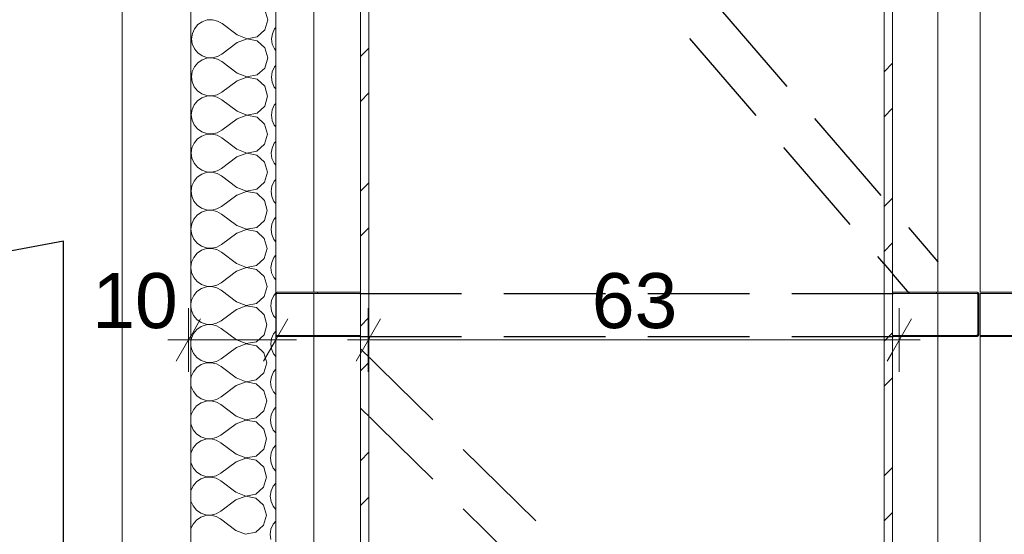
# Model space of a CAD drawing. Header units: centimetres. Extents: x -3 to 1262, y -415 to 1100.
# Tile 7 of 14: x 491 to 608, y 592 to 653. Entities that reach past the tile are written whole.
import ezdxf

# ---------------------------------------------------------------- set-up
doc = ezdxf.new("R2010")
doc.units = ezdxf.units.CM
doc.header["$MEASUREMENT"] = 0
doc.linetypes.add('Krawędzie ukryte', pattern=[17, 12, -5])
doc.linetypes.add('Wipeout_Contour', pattern=[100, 0, -100])
for name, color, linetype in [('299-A Wymiary Opisy', 7, 'Continuous'), ('Nowe_0', 7, 'Continuous'), ('Nowe_420 - Wełna mineralna', 7, 'Continuous'), ('Nowe_440-K Słupy stalowe', 7, 'Continuous'), ('Nowe_520-I Went_Klim', 7, 'Continuous')]:
    doc.layers.add(name, color=color, linetype=linetype)
for name, color, linetype, lineweight in [('299-A Wymiary Opisy_Nr_pióra__11', 7, 'Continuous', 0), ('Nowe_0_Nr_pióra__135', 5, 'Continuous', 0), ('Nowe_199-Z Wymiary i opisy_Nr_pióra__135', 5, 'Continuous', 20), ('Nowe_420 - Wełna mineralna_Nr_pióra__135', 5, 'Continuous', 0), ('Nowe_440-K Słupy stalowe_Nr_pióra__135', 5, 'Continuous', 20), ('Nowe_520-I Went_Klim_Nr_pióra__135', 5, 'Continuous', 20)]:
    doc.layers.add(name, color=color, linetype=linetype, lineweight=lineweight)
doc.styles.add('STYL_AUTOMATYCZNY_2', font='arial.ttf')
doc.dimstyles.new('STYL_AUTOMATYCZNY__1', dxfattribs={"dimtxt": 6.5, "dimasz": 3.8, "dimexe": 0.18, "dimexo": 0.0625, "dimgap": 0, "dimtad": 1, "dimdec": 0, "dimzin": 0, "dimdsep": 46, "dimtxsty": 'STYL_AUTOMATYCZNY_2', "dimblk": 'ARROWHEAD_2', "dimblk1": 'ARROWHEAD_2', "dimblk2": 'ARROWHEAD_2', "dimcen": 0.09, "dimclrd": 7, "dimclre": 7, "dimclrt": 7, "dimadec": 0, "dimazin": 0, "dimtfac": 1, "dimtdec": 4, "dimtmove": 0, "dimatfit": 3, "dimfxl": 0, "dimtolj": 1, "dimtzin": 0, "dimarcsym": 0})
doc.dimstyles.new('STYL_AUTOMATYCZNY__2', dxfattribs={"dimtxt": 0.18, "dimasz": 7.296, "dimexe": 0.18, "dimexo": 0.0625, "dimgap": 0, "dimtad": 0, "dimtih": 1, "dimtoh": 1, "dimdec": 4, "dimzin": 0, "dimdsep": 46, "dimcen": 0.09, "dimadec": 0, "dimazin": 0, "dimtfac": 1, "dimtdec": 4, "dimtmove": 0, "dimatfit": 3, "dimldrblk": 'ARROWHEAD_5', "dimfxl": 0, "dimtolj": 1, "dimtzin": 0, "dimarcsym": 0})
doc.dimstyles.new('STYL_AUTOMATYCZNY__3', dxfattribs={"dimtxt": 6.5, "dimasz": 3.8, "dimexe": 0.18, "dimexo": 0.0625, "dimgap": 0, "dimtad": 1, "dimtih": 1, "dimtoh": 1, "dimdec": 0, "dimzin": 0, "dimdsep": 46, "dimtxsty": 'STYL_AUTOMATYCZNY_2', "dimblk": 'ARROWHEAD_2', "dimblk1": 'ARROWHEAD_2', "dimblk2": 'ARROWHEAD_2', "dimcen": 0.09, "dimclrd": 7, "dimclre": 7, "dimclrt": 7, "dimadec": 0, "dimazin": 0, "dimtfac": 1, "dimtdec": 4, "dimtmove": 0, "dimatfit": 3, "dimfxl": 0, "dimtolj": 1, "dimtzin": 0, "dimarcsym": 0})
pattern_1 = [(45, (0, 0), (-7.95495, 7.95495), []), (45, (-2.652, 2.652), (-7.95495, 7.95495), [])]

# ---------------------------------------------------------------- blocks, each defined once
blk = doc.blocks.new('ElemPrzekroju_60_1')
at = {"color": 254, "linetype": 'Wipeout_Contour', "lineweight": 0, "ltscale": 3536.101307}
blk.add_wipeout([(593.34, 780), (593.34, 517.62), (594.34, 517.7), (594.34, 780)], dxfattribs=at).dxf.layer = 'Nowe_520-I Went_Klim'
at = {"layer": 'Nowe_520-I Went_Klim_Nr_pióra__135', "linetype": 'Continuous', "lineweight": 20}
h = blk.add_hatch(dxfattribs=at)
h.set_pattern_fill('Stal_0001', color=5, style=0, pattern_type=2)
h.set_pattern_definition(pattern_1)
h.paths.add_polyline_path([(593.34, 780), (593.34, 517.62), (594.34, 517.7), (594.34, 780)])
at = {"layer": 'Nowe_520-I Went_Klim_Nr_pióra__135', "color": 5, "linetype": 'Continuous', "lineweight": 20}
for p, q in [((593.34, 795.94), (593.34, 517.62)), ((594.34, 795.94), (594.34, 517.7))]:
    blk.add_line(p, q, dxfattribs=at)
blk = doc.blocks.new('ElemPrzekroju_61_1')
at = {"color": 254, "linetype": 'Wipeout_Contour', "lineweight": 0, "ltscale": 4103.016629}
blk.add_wipeout([(531.5, 512.21), (532.45, 512.29), (532.5, 511.74), (532.5, 780), (531.5, 780)], dxfattribs=at).dxf.layer = 'Nowe_520-I Went_Klim'
at = {"layer": 'Nowe_520-I Went_Klim_Nr_pióra__135', "linetype": 'Continuous', "lineweight": 20}
h = blk.add_hatch(dxfattribs=at)
h.set_pattern_fill('Stal_0001', color=5, style=0, pattern_type=2)
h.set_pattern_definition(pattern_1)
h.paths.add_polyline_path([(531.5, 512.21), (532.45, 512.29), (532.5, 511.74), (532.5, 780), (531.5, 780)])
at = {"layer": 'Nowe_520-I Went_Klim_Nr_pióra__135', "color": 5, "linetype": 'Continuous', "lineweight": 20}
for p, q in [((531.5, 795.94), (531.5, 512.21)), ((532.5, 795.94), (532.5, 511.74))]:
    blk.add_line(p, q, dxfattribs=at)
blk = doc.blocks.new('ElemPrzekroju_65_1')
at = {"color": 254, "linetype": 'Wipeout_Contour', "lineweight": 0, "ltscale": 32361.178999}
blk.add_wipeout([(521.45, 620.13), (521.44, 620.09), (521.44, 615.37), (521.45, 615.32), (521.46, 615.27), (521.48, 615.23), (521.51, 615.2), (521.55, 615.17), (521.59, 615.14), (521.64, 615.13), (521.68, 615.13), (526.44, 615.13), (526.44, 615.25), (521.68, 615.25), (521.66, 615.25), (521.64, 615.25), (521.62, 615.27), (521.6, 615.28), (521.58, 615.3), (521.57, 615.32), (521.57, 615.34), (521.56, 615.37), (521.56, 620.09), (521.57, 620.11), (521.57, 620.13), (521.58, 620.15), (521.6, 620.17), (521.62, 620.18), (521.64, 620.2), (521.66, 620.2), (521.68, 620.21), (526.44, 620.21), (526.44, 620.33), (521.68, 620.33), (521.64, 620.32), (521.59, 620.31), (521.55, 620.28), (521.51, 620.25), (521.48, 620.22), (521.46, 620.18)], dxfattribs=at).dxf.layer = 'Nowe_440-K Słupy stalowe'
at = {"layer": 'Nowe_440-K Słupy stalowe_Nr_pióra__135', "color": 5, "linetype": 'Continuous', "lineweight": 0}
for p, q in [((526.44, 620.33), (526.44, 620.21)), ((526.44, 615.25), (526.44, 615.13))]:
    blk.add_line(p, q, dxfattribs=at)
at = {"layer": 'Nowe_440-K Słupy stalowe_Nr_pióra__135', "color": 5, "linetype": 'Continuous', "lineweight": 0, "flags": 128}
for points in [[(526.44, 620.33), (521.68, 620.33), (521.64, 620.32), (521.59, 620.31), (521.55, 620.28), (521.51, 620.25), (521.48, 620.22), (521.46, 620.18), (521.45, 620.13), (521.44, 620.09), (521.44, 615.37), (521.45, 615.32), (521.46, 615.27), (521.48, 615.23), (521.51, 615.2), (521.55, 615.17), (521.59, 615.14), (521.64, 615.13), (521.68, 615.13), (526.44, 615.13)], [(526.44, 620.21), (521.68, 620.21), (521.66, 620.2), (521.64, 620.2), (521.62, 620.18), (521.6, 620.17), (521.58, 620.15), (521.57, 620.13), (521.57, 620.11), (521.56, 620.09), (521.56, 615.37), (521.57, 615.34), (521.57, 615.32), (521.58, 615.3), (521.6, 615.28), (521.62, 615.27), (521.64, 615.25), (521.66, 615.25), (521.68, 615.25), (526.44, 615.25)]]:
    blk.add_lwpolyline(points, dxfattribs=at)
blk = doc.blocks.new('ElemPrzekroju_66_1')
at = {"layer": 'Nowe_440-K Słupy stalowe_Nr_pióra__135', "color": 5, "linetype": 'Continuous', "lineweight": 20}
for p, q in [((531.5, 620.33), (525.99, 620.33)), ((531.5, 620.21), (526.44, 620.21)), ((599.51, 620.33), (594.34, 620.33)), ((599.51, 620.21), (594.34, 620.21)), ((623.13, 620.33), (604.65, 620.33)), ((623.13, 620.21), (604.65, 620.21)), ((531.5, 615.25), (525.99, 615.25)), ((531.5, 615.13), (526.44, 615.13)), ((599.51, 615.25), (594.34, 615.25)), ((599.51, 615.13), (594.34, 615.13)), ((623.13, 615.25), (604.65, 615.25)), ((623.13, 615.13), (604.65, 615.13))]:
    blk.add_line(p, q, dxfattribs=at)
blk = doc.blocks.new('ElemPrzekroju_67_1')
at = {"color": 254, "linetype": 'Wipeout_Contour', "lineweight": 0, "ltscale": 34544.55986}
blk.add_wipeout([(599.51, 615.13), (604.27, 615.13), (604.32, 615.13), (604.36, 615.15), (604.4, 615.17), (604.44, 615.2), (604.47, 615.24), (604.49, 615.28), (604.51, 615.32), (604.51, 615.37), (604.51, 620.09), (604.51, 620.14), (604.49, 620.18), (604.47, 620.22), (604.44, 620.26), (604.4, 620.29), (604.36, 620.31), (604.32, 620.33), (604.27, 620.33), (599.51, 620.33), (599.51, 620.21), (604.27, 620.21), (604.29, 620.21), (604.32, 620.2), (604.34, 620.19), (604.36, 620.17), (604.37, 620.16), (604.38, 620.14), (604.39, 620.11), (604.39, 620.09), (604.39, 615.37), (604.39, 615.35), (604.38, 615.32), (604.37, 615.3), (604.36, 615.29), (604.34, 615.27), (604.32, 615.26), (604.29, 615.25), (604.27, 615.25), (599.51, 615.25)], dxfattribs=at).dxf.layer = 'Nowe_440-K Słupy stalowe'
at = {"layer": 'Nowe_440-K Słupy stalowe_Nr_pióra__135', "color": 5, "linetype": 'Continuous', "lineweight": 0}
for p, q in [((599.51, 620.33), (599.51, 620.21)), ((599.51, 615.25), (599.51, 615.13))]:
    blk.add_line(p, q, dxfattribs=at)
at = {"layer": 'Nowe_440-K Słupy stalowe_Nr_pióra__135', "color": 5, "linetype": 'Continuous', "lineweight": 0, "flags": 128}
for points in [[(599.51, 615.13), (604.27, 615.13), (604.32, 615.13), (604.36, 615.15), (604.4, 615.17), (604.44, 615.2), (604.47, 615.24), (604.49, 615.28), (604.51, 615.32), (604.51, 615.37), (604.51, 620.09), (604.51, 620.14), (604.49, 620.18), (604.47, 620.22), (604.44, 620.26), (604.4, 620.29), (604.36, 620.31), (604.32, 620.33), (604.27, 620.33), (599.51, 620.33)], [(599.51, 615.25), (604.27, 615.25), (604.29, 615.25), (604.32, 615.26), (604.34, 615.27), (604.36, 615.29), (604.37, 615.3), (604.38, 615.32), (604.39, 615.35), (604.39, 615.37), (604.39, 620.09), (604.39, 620.11), (604.38, 620.14), (604.37, 620.16), (604.36, 620.17), (604.34, 620.19), (604.32, 620.2), (604.29, 620.21), (604.27, 620.21), (599.51, 620.21)]]:
    blk.add_lwpolyline(points, dxfattribs=at)
blk = doc.blocks.new('*D77')
at = {"layer": '299-A Wymiary Opisy_Nr_pióra__11', "color": 7, "linetype": 'Continuous', "lineweight": 0}
for p, q in [((503.37, 800), (503.37, 802.44)), ((505.87, 798.56), (500.87, 801.44)), ((507.12, 800), (499.62, 800)), ((503.37, 561.51), (503.37, 800)), ((500.87, 562.96), (505.87, 560.07)), ((507.12, 561.51), (499.62, 561.51)), ((503.37, 559.07), (503.37, 561.51))]:
    blk.add_line(p, q, dxfattribs=at)
at = {"layer": '299-A Wymiary Opisy_Nr_pióra__11', "color": 7, "lineweight": 0, "insert": (502.07, 673.32), "char_height": 6.5, "attachment_point": 7, "rotation": 90, "style": 'STYL_AUTOMATYCZNY_2'}
blk.add_mtext('\\A1;{\\pql;\\fArial|b0|i0|c238|p0;\\W1.000000;238}', dxfattribs=at)
blk = doc.blocks.new('ARROWHEAD_2')
at = {"color": 0, "linetype": 'Continuous', "lineweight": 0}
for p, q in [((-0.378, -0.655), (0.378, 0.655)), ((0, 0), (-1, 0))]:
    blk.add_line(p, q, dxfattribs=at)
blk = doc.blocks.new('*X82')
at = {"layer": 'Nowe_420 - Wełna mineralna_Nr_pióra__135', "color": 5, "linetype": 'Continuous', "lineweight": 0}
for p, q in [((511.5, 648.6), (512.4, 649.8)), ((515.4, 647.4), (513.6, 649.8)), ((516.6, 647.4), (518.4, 649.8)), ((521.4, 647.4), (519.6, 649.8)), ((511.5, 636), (512.4, 637.2)), ((515.4, 634.8), (513.6, 637.2)), ((516.6, 634.8), (518.4, 637.2)), ((521.4, 634.8), (519.6, 637.2)), ((511.5, 623.4), (512.4, 624.6)), ((515.4, 622.2), (513.6, 624.6)), ((516.6, 622.2), (518.4, 624.6)), ((521.4, 622.2), (519.6, 624.6)), ((511.5, 610.8), (512.4, 612)), ((515.4, 609.6), (513.6, 612)), ((516.6, 609.6), (518.4, 612)), ((521.4, 609.6), (519.6, 612)), ((511.5, 598.2), (512.4, 599.4)), ((515.4, 597), (513.6, 599.4)), ((516.6, 597), (518.4, 599.4)), ((521.4, 597), (519.6, 599.4))]:
    blk.add_line(p, q, dxfattribs=at)
for centre, start, end in [((516, 651.6), 90, 216.8699), ((516, 651.6), 323.1301, 90), ((522, 651.6), 99.5924, 216.8699), ((510, 651.6), 323.1301, 59.9981), ((513, 645.6), 240.0019, 36.8699), ((519, 645.6), 143.1301, 326.4456), ((519, 645.6), 33.5544, 36.8699), ((516, 639), 90, 216.8699), ((516, 639), 323.1301, 90), ((522, 639), 99.5924, 216.8699), ((510, 639), 323.1301, 59.9981), ((513, 633), 240.0019, 36.8699), ((519, 633), 143.1301, 326.4456), ((519, 633), 33.5544, 36.8699), ((510, 626.4), 323.1301, 59.9981), ((516, 626.4), 90, 216.8699), ((516, 626.4), 323.1301, 90), ((522, 626.4), 99.5924, 216.8699), ((513, 620.4), 240.0019, 36.8699), ((519, 620.4), 143.1301, 324.547), ((519, 620.4), 33.5544, 36.8699), ((510, 613.8), 323.1301, 59.9981), ((516, 613.8), 90, 216.8699), ((516, 613.8), 323.1301, 90), ((522, 613.8), 100.6849, 216.8699), ((513, 607.8), 240.0019, 36.8699), ((519, 607.8), 143.1301, 326.4456), ((519, 607.8), 33.5544, 36.8699), ((510, 601.2), 323.1301, 59.9981), ((516, 601.2), 90, 216.8699), ((516, 601.2), 323.1301, 90), ((522, 601.2), 99.5924, 216.8699), ((513, 595.2), 240.0019, 36.8699), ((519, 595.2), 143.1301, 326.4456), ((519, 595.2), 33.5544, 36.8699)]:
    blk.add_arc(centre, 3, start, end, dxfattribs=at)
blk = doc.blocks.new('ElemPrzekroju_71_1')
at = {"layer": 'Nowe_420 - Wełna mineralna_Nr_pióra__135', "color": 5, "linetype": 'Continuous', "lineweight": 20}
for p, q in [((511.5, 798), (511.5, 561.51)), ((521.5, 798), (521.5, 561.51))]:
    blk.add_line(p, q, dxfattribs=at)
at = {"layer": 'Nowe_420 - Wełna mineralna', "lineweight": 0}
blk.add_blockref('*X82', (0, 0), dxfattribs=at)
blk = doc.blocks.new('*X84')
at = {"layer": 'Nowe_0_Nr_pióra__135', "color": 5, "linetype": 'Continuous', "lineweight": 0}
for p, q in [((520.58, 652.51), (520.24, 653.69)), ((512.82, 652.29), (512.31, 651.94)), ((513.41, 652.49), (512.82, 652.29)), ((514.03, 652.52), (513.41, 652.49)), ((514.63, 652.37), (514.03, 652.52)), ((515.17, 652.07), (514.63, 652.37)), ((520.24, 651.32), (520.58, 652.51)), ((511.91, 651.46), (511.66, 650.9)), ((512.31, 651.94), (511.91, 651.46)), ((516.97, 650.72), (515.17, 652.07)), ((519.33, 650.5), (520.24, 651.32)), ((521.36, 651.44), (521.11, 650.87)), ((521.5, 651.61), (521.36, 651.44)), ((511.66, 650.9), (511.57, 650.28)), ((511.57, 650.28), (511.65, 649.67)), ((516.97, 650.72), (518.12, 650.27)), ((518.12, 650.25), (516.97, 649.82)), ((518.12, 650.27), (519.33, 650.5)), ((519.32, 650.02), (518.12, 650.25)), ((520.23, 649.19), (519.32, 650.02)), ((521.11, 650.87), (521.02, 650.25)), ((521.02, 650.25), (521.1, 649.64)), ((511.65, 649.67), (511.9, 649.1)), ((511.9, 649.1), (512.3, 648.62)), ((516.97, 649.82), (515.16, 648.47)), ((520.56, 648.01), (520.23, 649.19)), ((521.1, 649.64), (521.35, 649.07)), ((521.35, 649.07), (521.5, 648.89)), ((512.81, 647.79), (512.29, 647.44)), ((512.3, 648.62), (512.81, 648.27)), ((512.81, 648.27), (513.39, 648.07)), ((513.39, 647.99), (512.81, 647.79)), ((513.39, 648.07), (514.01, 648.03)), ((514.01, 648.02), (513.39, 647.99)), ((514.01, 648.03), (514.62, 648.17)), ((514.62, 647.87), (514.01, 648.02)), ((514.62, 648.17), (515.16, 648.47)), ((515.16, 647.57), (514.62, 647.87)), ((520.22, 646.82), (520.56, 648.01)), ((511.9, 646.96), (511.64, 646.4)), ((512.29, 647.44), (511.9, 646.96)), ((516.96, 646.22), (515.16, 647.57)), ((519.31, 646), (520.22, 646.82)), ((521.35, 646.94), (521.09, 646.37)), ((521.5, 647.12), (521.35, 646.94)), ((511.64, 646.4), (511.56, 645.78)), ((511.56, 645.78), (511.64, 645.17)), ((516.95, 645.32), (515.15, 643.97)), ((518.1, 645.75), (516.95, 645.32)), ((516.96, 646.22), (518.1, 645.77)), ((518.1, 645.77), (519.31, 646)), ((519.31, 645.52), (518.1, 645.75)), ((520.22, 644.69), (519.31, 645.52)), ((521.09, 646.37), (521.01, 645.75)), ((521.01, 645.75), (521.09, 645.14)), ((511.64, 645.17), (511.89, 644.6)), ((511.89, 644.6), (512.28, 644.12)), ((512.28, 644.12), (512.79, 643.77)), ((520.55, 643.51), (520.22, 644.69)), ((521.09, 645.14), (521.34, 644.57)), ((521.34, 644.57), (521.5, 644.37)), ((512.28, 642.94), (511.88, 642.46)), ((512.79, 643.29), (512.28, 642.94)), ((512.79, 643.77), (513.38, 643.57)), ((513.38, 643.49), (512.79, 643.29)), ((513.38, 643.57), (514, 643.53)), ((514, 643.52), (513.38, 643.49)), ((514, 643.53), (514.61, 643.67)), ((514.61, 643.37), (514, 643.52)), ((514.61, 643.67), (515.15, 643.97)), ((515.15, 643.07), (514.61, 643.37)), ((516.94, 641.72), (515.15, 643.07)), ((520.21, 642.32), (520.55, 643.51)), ((511.63, 641.9), (511.54, 641.28)), ((511.88, 642.46), (511.63, 641.9)), ((519.3, 641.5), (520.21, 642.32)), ((521.08, 641.87), (520.99, 641.25)), ((521.33, 642.44), (521.08, 641.87)), ((521.5, 642.64), (521.33, 642.44)), ((511.54, 641.28), (511.63, 640.67)), ((511.63, 640.67), (511.88, 640.1)), ((516.94, 640.82), (515.14, 639.47)), ((516.94, 641.72), (518.09, 641.27)), ((518.09, 641.25), (516.94, 640.82)), ((518.09, 641.27), (519.3, 641.5)), ((519.3, 641.02), (518.09, 641.25)), ((520.2, 640.19), (519.3, 641.02)), ((520.99, 641.25), (521.08, 640.64)), ((521.08, 640.64), (521.33, 640.07)), ((511.88, 640.1), (512.27, 639.62)), ((512.27, 639.62), (512.78, 639.27)), ((514.59, 639.17), (515.14, 639.47)), ((520.54, 639.01), (520.2, 640.19)), ((521.33, 640.07), (521.5, 639.86)), ((512.27, 638.44), (511.87, 637.96)), ((512.78, 638.79), (512.27, 638.44)), ((512.78, 639.27), (513.37, 639.07)), ((513.37, 638.99), (512.78, 638.79)), ((513.37, 639.07), (513.99, 639.03)), ((513.99, 639.02), (513.37, 638.99)), ((513.99, 639.03), (514.59, 639.17)), ((514.59, 638.87), (513.99, 639.02)), ((515.13, 638.57), (514.59, 638.87)), ((516.93, 637.22), (515.13, 638.57)), ((520.2, 637.82), (520.54, 639.01)), ((511.62, 637.4), (511.53, 636.78)), ((511.87, 637.96), (511.62, 637.4)), ((516.93, 637.22), (518.08, 636.77)), ((519.29, 637), (520.2, 637.82)), ((521.07, 637.37), (520.98, 636.75)), ((521.32, 637.94), (521.07, 637.37)), ((521.5, 638.15), (521.32, 637.94)), ((511.53, 636.78), (511.61, 636.17)), ((511.61, 636.17), (511.86, 635.6)), ((516.93, 636.32), (515.12, 634.97)), ((518.08, 636.75), (516.93, 636.32)), ((518.08, 636.77), (519.29, 637)), ((519.28, 636.52), (518.08, 636.75)), ((520.19, 635.69), (519.28, 636.52)), ((520.98, 636.75), (521.06, 636.14)), ((521.06, 636.14), (521.31, 635.57)), ((511.86, 635.6), (512.26, 635.12)), ((512.26, 635.12), (512.77, 634.77)), ((514.58, 634.67), (515.12, 634.97)), ((520.52, 634.51), (520.19, 635.69)), ((521.31, 635.57), (521.5, 635.34)), ((512.25, 633.94), (511.86, 633.46)), ((512.77, 634.29), (512.25, 633.94)), ((512.77, 634.77), (513.35, 634.57)), ((513.35, 634.49), (512.77, 634.29)), ((513.35, 634.57), (513.97, 634.53)), ((513.97, 634.52), (513.35, 634.49)), ((513.97, 634.53), (514.58, 634.67)), ((514.58, 634.37), (513.97, 634.52)), ((515.12, 634.07), (514.58, 634.37)), ((516.92, 632.72), (515.12, 634.07)), ((520.18, 633.32), (520.52, 634.51)), ((521.5, 633.67), (521.31, 633.44)), ((511.6, 632.9), (511.52, 632.28)), ((511.86, 633.46), (511.6, 632.9)), ((516.92, 632.72), (518.06, 632.27)), ((518.06, 632.27), (519.27, 632.5)), ((519.27, 632.5), (520.18, 633.32)), ((521.05, 632.87), (520.97, 632.25)), ((521.31, 633.44), (521.05, 632.87)), ((511.52, 632.28), (511.6, 631.67)), ((511.6, 631.67), (511.85, 631.1)), ((516.91, 631.82), (515.11, 630.47)), ((518.06, 632.25), (516.91, 631.82)), ((519.27, 632.02), (518.06, 632.25)), ((520.18, 631.19), (519.27, 632.02)), ((520.97, 632.25), (521.05, 631.64)), ((521.05, 631.64), (521.3, 631.07)), ((511.85, 631.1), (512.24, 630.62)), ((512.24, 630.62), (512.75, 630.27)), ((512.75, 630.27), (513.34, 630.07)), ((513.96, 630.03), (514.57, 630.17)), ((514.57, 630.17), (515.11, 630.47)), ((520.51, 630.01), (520.18, 631.19)), ((521.3, 631.07), (521.5, 630.83)), ((512.24, 629.44), (511.84, 628.96)), ((512.75, 629.79), (512.24, 629.44)), ((513.34, 629.99), (512.75, 629.79)), ((513.34, 630.07), (513.96, 630.03)), ((513.96, 630.02), (513.34, 629.99)), ((514.57, 629.87), (513.96, 630.02)), ((515.11, 629.57), (514.57, 629.87)), ((516.9, 628.22), (515.11, 629.57)), ((520.17, 628.82), (520.51, 630.01)), ((521.5, 629.19), (521.29, 628.94)), ((511.59, 628.4), (511.5, 627.78)), ((511.84, 628.96), (511.59, 628.4)), ((516.9, 628.22), (518.05, 627.77)), ((518.05, 627.77), (519.26, 628)), ((519.26, 628), (520.17, 628.82)), ((521.04, 628.37), (520.95, 627.75)), ((521.29, 628.94), (521.04, 628.37)), ((511.5, 627.78), (511.59, 627.17)), ((511.59, 627.17), (511.84, 626.6)), ((516.9, 627.32), (515.1, 625.97)), ((518.05, 627.75), (516.9, 627.32)), ((519.26, 627.52), (518.05, 627.75)), ((520.16, 626.69), (519.26, 627.52)), ((520.5, 625.51), (520.16, 626.69)), ((520.95, 627.75), (521.04, 627.14)), ((521.04, 627.14), (521.29, 626.57)), ((511.84, 626.6), (512.23, 626.12)), ((512.23, 626.12), (512.74, 625.77)), ((512.74, 625.77), (513.33, 625.57)), ((513.33, 625.49), (512.74, 625.29)), ((513.33, 625.57), (513.95, 625.53)), ((513.95, 625.52), (513.33, 625.49)), ((513.95, 625.53), (514.55, 625.67)), ((514.55, 625.37), (513.95, 625.52)), ((514.55, 625.67), (515.1, 625.97)), ((520.16, 624.32), (520.5, 625.51)), ((521.29, 626.57), (521.5, 626.31)), ((511.83, 624.46), (511.58, 623.9)), ((512.23, 624.94), (511.83, 624.46)), ((512.74, 625.29), (512.23, 624.94)), ((515.1, 625.07), (514.55, 625.37)), ((516.89, 623.72), (515.1, 625.07)), ((519.25, 623.5), (520.16, 624.32)), ((521.28, 624.44), (521.03, 623.87)), ((521.5, 624.7), (521.28, 624.44)), ((511.58, 623.9), (511.5, 623.35)), ((511.5, 623.21), (511.57, 622.67)), ((516.89, 623.72), (518.04, 623.27)), ((518.04, 623.25), (516.89, 622.82)), ((518.04, 623.27), (519.25, 623.5)), ((519.25, 623.02), (518.04, 623.25)), ((521.03, 623.87), (520.94, 623.25)), ((520.94, 623.25), (521.02, 622.64)), ((511.57, 622.67), (511.82, 622.1)), ((511.82, 622.1), (512.22, 621.62)), ((516.89, 622.82), (515.08, 621.47)), ((520.15, 622.19), (519.25, 623.02)), ((520.48, 621.01), (520.15, 622.19)), ((521.02, 622.64), (521.27, 622.07)), ((521.27, 622.07), (521.5, 621.79)), ((512.22, 621.62), (512.73, 621.27)), ((512.73, 621.27), (513.32, 621.07)), ((513.32, 620.99), (512.73, 620.79)), ((513.32, 621.07), (513.94, 621.03)), ((513.94, 621.02), (513.32, 620.99)), ((513.94, 621.03), (514.54, 621.17)), ((514.54, 620.87), (513.94, 621.02)), ((514.54, 621.17), (515.08, 621.47)), ((515.08, 620.57), (514.54, 620.87)), ((520.14, 619.82), (520.48, 621.01)), ((511.82, 619.96), (511.56, 619.4)), ((512.21, 620.44), (511.82, 619.96)), ((512.73, 620.79), (512.21, 620.44)), ((516.88, 619.22), (515.08, 620.57)), ((519.23, 619), (520.14, 619.82)), ((521.27, 619.94), (521.01, 619.37)), ((521.5, 620.22), (521.27, 619.94)), ((511.56, 619.4), (511.5, 618.95)), ((511.5, 618.61), (511.56, 618.17)), ((516.88, 619.22), (518.02, 618.77)), ((518.02, 618.75), (516.88, 618.32)), ((518.02, 618.77), (519.23, 619)), ((519.23, 618.52), (518.02, 618.75)), ((520.14, 617.69), (519.23, 618.52)), ((521.01, 619.37), (520.93, 618.75)), ((520.93, 618.75), (521.01, 618.14)), ((511.56, 618.17), (511.81, 617.6)), ((511.81, 617.6), (512.2, 617.12)), ((516.88, 618.32), (515.07, 616.97)), ((520.47, 616.51), (520.14, 617.69)), ((521.01, 618.14), (521.26, 617.57)), ((521.26, 617.57), (521.5, 617.28)), ((512.2, 617.12), (512.71, 616.77)), ((512.71, 616.29), (512.2, 615.94)), ((512.71, 616.77), (513.3, 616.57)), ((513.3, 616.49), (512.71, 616.29)), ((513.3, 616.57), (513.92, 616.53)), ((513.92, 616.52), (513.3, 616.49)), ((513.92, 616.53), (514.53, 616.67)), ((514.53, 616.37), (513.92, 616.52)), ((514.53, 616.67), (515.07, 616.97)), ((515.07, 616.07), (514.53, 616.37)), ((520.13, 615.32), (520.47, 616.51)), ((511.8, 615.46), (511.55, 614.9)), ((512.2, 615.94), (511.8, 615.46)), ((516.87, 614.72), (515.07, 616.07)), ((519.22, 614.5), (520.13, 615.32)), ((521.25, 615.44), (521, 614.87)), ((521.5, 615.73), (521.25, 615.44)), ((511.55, 614.9), (511.5, 614.54)), ((511.5, 614.02), (511.55, 613.67)), ((518.01, 614.25), (516.86, 613.82)), ((516.87, 614.72), (518.01, 614.27)), ((518.01, 614.27), (519.22, 614.5)), ((519.22, 614.02), (518.01, 614.25)), ((520.12, 613.19), (519.22, 614.02)), ((521, 614.87), (520.91, 614.25)), ((520.91, 614.25), (521, 613.64)), ((511.55, 613.67), (511.8, 613.1)), ((511.8, 613.1), (512.19, 612.62)), ((516.86, 613.82), (515.06, 612.47)), ((520.46, 612.01), (520.12, 613.19)), ((521, 613.64), (521.25, 613.07)), ((521.25, 613.07), (521.5, 612.76)), ((512.19, 612.62), (512.7, 612.27)), ((512.7, 611.79), (512.19, 611.44)), ((512.7, 612.27), (513.29, 612.07)), ((513.29, 611.99), (512.7, 611.79)), ((513.29, 612.07), (513.91, 612.03)), ((513.91, 612.02), (513.29, 611.99)), ((513.91, 612.03), (514.51, 612.17)), ((514.51, 611.87), (513.91, 612.02)), ((514.51, 612.17), (515.06, 612.47)), ((515.06, 611.57), (514.51, 611.87)), ((516.85, 610.22), (515.06, 611.57)), ((520.12, 610.82), (520.46, 612.01)), ((511.54, 610.4), (511.5, 610.13)), ((511.79, 610.96), (511.54, 610.4)), ((512.19, 611.44), (511.79, 610.96)), ((519.21, 610), (520.12, 610.82)), ((520.99, 610.37), (520.9, 609.75)), ((521.24, 610.94), (520.99, 610.37)), ((521.5, 611.25), (521.24, 610.94)), ((511.5, 609.42), (511.53, 609.17)), ((516.85, 609.32), (515.05, 607.97)), ((516.85, 610.22), (518, 609.77)), ((518, 609.75), (516.85, 609.32)), ((518, 609.77), (519.21, 610)), ((519.21, 609.52), (518, 609.75)), ((520.11, 608.69), (519.21, 609.52)), ((520.9, 609.75), (520.98, 609.14)), ((511.53, 609.17), (511.78, 608.6)), ((511.78, 608.6), (512.18, 608.12)), ((512.18, 608.12), (512.69, 607.77)), ((520.44, 607.51), (520.11, 608.69)), ((520.98, 609.14), (521.23, 608.57)), ((521.23, 608.57), (521.5, 608.25)), ((512.17, 606.94), (511.78, 606.46)), ((512.69, 607.29), (512.17, 606.94)), ((512.69, 607.77), (513.28, 607.57)), ((513.28, 607.49), (512.69, 607.29)), ((513.28, 607.57), (513.9, 607.53)), ((513.9, 607.52), (513.28, 607.49)), ((513.9, 607.53), (514.5, 607.67)), ((514.5, 607.37), (513.9, 607.52)), ((514.5, 607.67), (515.05, 607.97)), ((515.04, 607.07), (514.5, 607.37)), ((516.84, 605.72), (515.04, 607.07)), ((520.1, 606.32), (520.44, 607.51)), ((511.52, 605.9), (511.5, 605.72)), ((511.78, 606.46), (511.52, 605.9)), ((519.19, 605.5), (520.1, 606.32)), ((520.97, 605.87), (520.89, 605.25)), ((521.23, 606.44), (520.97, 605.87)), ((521.5, 606.76), (521.23, 606.44)), ((511.5, 604.82), (511.52, 604.67)), ((511.52, 604.67), (511.77, 604.1)), ((516.84, 604.82), (515.03, 603.47)), ((516.84, 605.72), (517.99, 605.27)), ((517.99, 605.25), (516.84, 604.82)), ((517.99, 605.27), (519.19, 605.5)), ((519.19, 605.02), (517.99, 605.25)), ((520.1, 604.19), (519.19, 605.02)), ((520.89, 605.25), (520.97, 604.64)), ((520.97, 604.64), (521.22, 604.07)), ((511.77, 604.1), (512.16, 603.62)), ((512.16, 603.62), (512.68, 603.27)), ((514.49, 603.17), (515.03, 603.47)), ((520.43, 603.01), (520.1, 604.19)), ((521.22, 604.07), (521.5, 603.73)), ((512.16, 602.44), (511.76, 601.96)), ((512.67, 602.79), (512.16, 602.44)), ((513.26, 602.99), (512.67, 602.79)), ((512.68, 603.27), (513.26, 603.07)), ((513.26, 603.07), (513.88, 603.03)), ((513.88, 603.02), (513.26, 602.99)), ((513.88, 603.03), (514.49, 603.17)), ((514.49, 602.87), (513.88, 603.02)), ((515.03, 602.57), (514.49, 602.87)), ((516.83, 601.22), (515.03, 602.57)), ((520.09, 601.82), (520.43, 603.01)), ((521.5, 602.28), (521.21, 601.94)), ((511.51, 601.4), (511.5, 601.31)), ((511.76, 601.96), (511.51, 601.4)), ((516.83, 601.22), (517.97, 600.77)), ((519.18, 601), (520.09, 601.82)), ((520.96, 601.37), (520.87, 600.75)), ((521.21, 601.94), (520.96, 601.37)), ((511.5, 600.23), (511.51, 600.17)), ((511.51, 600.17), (511.76, 599.6)), ((516.82, 600.32), (515.02, 598.97)), ((517.97, 600.75), (516.82, 600.32)), ((517.97, 600.77), (519.18, 601)), ((519.18, 600.52), (517.97, 600.75)), ((520.09, 599.69), (519.18, 600.52)), ((520.87, 600.75), (520.96, 600.14)), ((520.96, 600.14), (521.21, 599.57)), ((511.76, 599.6), (512.15, 599.12)), ((512.15, 599.12), (512.66, 598.77)), ((512.66, 598.77), (513.25, 598.57)), ((514.48, 598.67), (515.02, 598.97)), ((520.42, 598.51), (520.09, 599.69)), ((521.21, 599.57), (521.5, 599.22)), ((512.15, 597.94), (511.75, 597.46)), ((512.66, 598.29), (512.15, 597.94)), ((513.25, 598.49), (512.66, 598.29)), ((513.25, 598.57), (513.87, 598.53)), ((513.87, 598.52), (513.25, 598.49)), ((513.87, 598.53), (514.48, 598.67)), ((514.47, 598.37), (513.87, 598.52)), ((515.02, 598.07), (514.47, 598.37)), ((516.81, 596.72), (515.02, 598.07)), ((520.08, 597.32), (520.42, 598.51)), ((521.5, 597.8), (521.2, 597.44)), ((511.75, 597.46), (511.5, 596.9)), ((516.81, 596.72), (517.96, 596.27)), ((517.96, 596.27), (519.17, 596.5)), ((519.17, 596.5), (520.08, 597.32)), ((520.95, 596.87), (520.86, 596.25)), ((521.2, 597.44), (520.95, 596.87)), ((511.5, 595.66), (511.74, 595.1)), ((516.81, 595.82), (515.01, 594.47)), ((517.96, 596.25), (516.81, 595.82)), ((519.17, 596.02), (517.96, 596.25)), ((520.07, 595.19), (519.17, 596.02)), ((520.86, 596.25), (520.95, 595.64)), ((520.95, 595.64), (521.19, 595.07)), ((511.74, 595.1), (512.14, 594.62)), ((512.14, 594.62), (512.65, 594.27)), ((512.65, 594.27), (513.24, 594.07)), ((513.86, 594.03), (514.46, 594.17)), ((514.46, 594.17), (515.01, 594.47)), ((520.4, 594.01), (520.07, 595.19)), ((521.19, 595.07), (521.5, 594.7)), ((511.74, 592.96), (511.5, 592.43)), ((512.14, 593.44), (511.74, 592.96)), ((512.65, 593.79), (512.14, 593.44)), ((513.24, 593.99), (512.65, 593.79)), ((513.24, 594.07), (513.86, 594.03)), ((513.86, 594.02), (513.24, 593.99)), ((514.46, 593.87), (513.86, 594.02)), ((515, 593.57), (514.46, 593.87)), ((516.8, 592.22), (515, 593.57)), ((520.07, 592.82), (520.4, 594.01)), ((521.19, 592.94), (520.94, 592.37)), ((521.5, 593.31), (521.19, 592.94)), ((516.8, 592.22), (517.95, 591.77)), ((517.95, 591.77), (519.16, 592)), ((519.16, 592), (520.07, 592.82)), ((520.94, 592.37), (520.85, 591.75)), ((520.85, 591.75), (520.93, 591.14))]:
    blk.add_line(p, q, dxfattribs=at)
blk = doc.blocks.new('Wypełnienie_1_1', base_point=(0, 0))
at = {"color": 254, "linetype": 'Wipeout_Contour', "lineweight": 0, "ltscale": 3429.050635}
blk.add_wipeout([(511.5, 798), (511.5, 562.51), (521.5, 563.43), (521.5, 798)], dxfattribs=at).dxf.layer = 'Nowe_0'
at = {"layer": 'Nowe_0_Nr_pióra__135', "color": 5, "linetype": 'Continuous', "lineweight": 13, "flags": 128}
blk.add_lwpolyline([(511.5, 798), (521.5, 798), (521.5, 563.43), (511.5, 562.51)], close=True, dxfattribs=at)
at = {"layer": 'Nowe_0_Nr_pióra__135', "color": 5, "linetype": 'Continuous', "lineweight": 0}
blk.add_blockref('*X84', (0, 0), dxfattribs=at)
blk = doc.blocks.new('ElemPrzekroju_73_1')
at = {"layer": 'Nowe_440-K Słupy stalowe_Nr_pióra__135', "color": 5, "linetype": 'Continuous', "lineweight": 20}
for p, q in [((525.99, 620.32), (525.99, 705.13)), ((525.99, 615.25), (525.99, 620.21)), ((525.99, 536.63), (525.99, 615.13))]:
    blk.add_line(p, q, dxfattribs=at)
blk = doc.blocks.new('ElemPrzekroju_74_1')
at = {"layer": 'Nowe_440-K Słupy stalowe_Nr_pióra__135', "color": 5, "linetype": 'Continuous', "lineweight": 20}
for p, q in [((599.7, 620.33), (599.7, 705.13)), ((604.7, 620.33), (604.7, 705.13)), ((599.7, 615.25), (599.7, 620.21)), ((604.7, 615.25), (604.7, 620.21)), ((599.7, 543.28), (599.7, 615.13)), ((604.7, 549.26), (604.7, 615.13))]:
    blk.add_line(p, q, dxfattribs=at)
blk = doc.blocks.new('*D98')
at = {"layer": '299-A Wymiary Opisy_Nr_pióra__11', "color": 7, "linetype": 'Continuous', "lineweight": 0}
for p, q in [((511.2, 610.96), (511.2, 618.46)), ((521.5, 610.96), (521.5, 618.46)), ((512.64, 617.21), (509.75, 612.21)), ((520.06, 612.21), (522.94, 617.21)), ((508.75, 614.71), (511.2, 614.71)), ((511.2, 614.71), (521.5, 614.71)), ((521.5, 614.71), (523.95, 614.71))]:
    blk.add_line(p, q, dxfattribs=at)
at = {"layer": '299-A Wymiary Opisy_Nr_pióra__11', "color": 7, "lineweight": 0, "insert": (499.84, 616.01), "char_height": 6.5, "attachment_point": 7, "style": 'STYL_AUTOMATYCZNY_2'}
blk.add_mtext('\\A1;{\\pql;\\fArial|b0|i0|c238|p0;\\W1.000000;10}', dxfattribs=at)
blk = doc.blocks.new('*D99')
at = {"layer": '299-A Wymiary Opisy_Nr_pióra__11', "color": 7, "linetype": 'Continuous', "lineweight": 0}
for p, q in [((532.44, 610.96), (532.44, 618.46)), ((595.14, 610.96), (595.14, 618.46)), ((533.88, 617.21), (531, 612.21)), ((593.7, 612.21), (596.58, 617.21)), ((529.99, 614.71), (532.44, 614.71)), ((532.44, 614.71), (595.14, 614.71)), ((595.14, 614.71), (597.59, 614.71))]:
    blk.add_line(p, q, dxfattribs=at)
at = {"layer": '299-A Wymiary Opisy_Nr_pióra__11', "color": 7, "lineweight": 0, "insert": (558.83, 616.01), "char_height": 6.5, "attachment_point": 7, "style": 'STYL_AUTOMATYCZNY_2'}
blk.add_mtext('\\A1;{\\pql;\\fArial|b0|i0|c238|p0;\\W1.000000;63}', dxfattribs=at)
blk = doc.blocks.new('ARROWHEAD_5')
at = {"linetype": 'Continuous', "lineweight": 0}
blk.add_hatch(color=0, dxfattribs=at).paths.add_polyline_path([(-1, 0.2679), (0, 0), (-1, -0.2679)])
at = {"color": 0, "linetype": 'Continuous', "lineweight": 0}
blk.add_line((0, 0), (-1, 0), dxfattribs=at)

msp = doc.modelspace()

# ---------------------------------------------------------------- block references
at = {"layer": 'Nowe_440-K Słupy stalowe', "lineweight": 0}
msp.add_blockref('ElemPrzekroju_65_1', (0, 0), dxfattribs=at)
at = {"layer": 'Nowe_520-I Went_Klim', "lineweight": 0}
for name in ['ElemPrzekroju_61_1', 'ElemPrzekroju_60_1']:
    msp.add_blockref(name, (0, 0), dxfattribs=at)

# ---------------------------------------------------------------- dimensions: what is measured, and where the dimension line sits
at = {"layer": '299-A Wymiary Opisy', "color": 7, "linetype": 'Continuous', "lineweight": 0}
dim = msp.add_linear_dim(base=(503.37, 800), p1=(511.5, 561.51), p2=(507.5, 800), angle=90, dimstyle='STYL_AUTOMATYCZNY__1', dxfattribs=at)
dim.commit()
dim.dimension.update_dxf_attribs({"geometry": '*D77', "text_midpoint": (498.82, 680.74), "dimtype": 160, "text_rotation": 90})

# ---------------------------------------------------------------- leaders
at = {"layer": 'Nowe_199-Z Wymiary i opisy_Nr_pióra__135', "color": 5, "linetype": 'Continuous', "lineweight": 20, "annotation_type": 0, "has_hookline": 1, "hookline_direction": 1, "text_width": 171.21}
msp.add_leader([(496.45, 536.09), (496.45, 626.37), (484.93, 624.25)], dimstyle='STYL_AUTOMATYCZNY__2', dxfattribs=at)

# ---------------------------------------------------------------- next in the draw order: linework, layer by layer
at = {"layer": 'Nowe_0_Nr_pióra__135', "color": 5, "linetype": 'Krawędzie ukryte', "lineweight": 25}
for p, q in [((529.64, 705.25), (599.7, 623.94)), ((525.99, 701.82), (596.31, 620.21)), ((531.44, 620.21), (594.64, 620.21)), ((531.44, 615.13), (594.64, 615.13)), ((531.5, 613.67), (599.8, 546.68)), ((531.5, 606.67), (596.71, 542.7))]:
    msp.add_line(p, q, dxfattribs=at)

# ---------------------------------------------------------------- next in the draw order: block references
at = {"layer": 'Nowe_420 - Wełna mineralna', "lineweight": 0}
msp.add_blockref('ElemPrzekroju_71_1', (0, 0), dxfattribs=at)
at = {"layer": 'Nowe_440-K Słupy stalowe', "lineweight": 0}
msp.add_blockref('ElemPrzekroju_66_1', (0, 0), dxfattribs=at)

# ---------------------------------------------------------------- next in the draw order: dimensions: what is measured, and where the dimension line sits
at = {"layer": '299-A Wymiary Opisy', "color": 7, "linetype": 'Continuous', "lineweight": 0}
dim = msp.add_linear_dim(base=(595.14, 614.71), p1=(532.44, 602.3), p2=(595.14, 601.96), dimstyle='STYL_AUTOMATYCZNY__3', dxfattribs=at)
dim.commit()
dim.dimension.update_dxf_attribs({"geometry": '*D99', "text_midpoint": (563.78, 619.26), "dimtype": 160})

# ---------------------------------------------------------------- next in the draw order: block references
at = {"layer": 'Nowe_0_Nr_pióra__135', "color": 5, "linetype": 'Continuous', "lineweight": 0}
msp.add_blockref('Wypełnienie_1_1', (0, 0), dxfattribs=at)
at = {"layer": 'Nowe_440-K Słupy stalowe', "lineweight": 0}
msp.add_blockref('ElemPrzekroju_67_1', (0, 0), dxfattribs=at)

# ---------------------------------------------------------------- next in the draw order: block references
for name in ['ElemPrzekroju_73_1', 'ElemPrzekroju_74_1']:
    msp.add_blockref(name, (0, 0), dxfattribs=at)

# ---------------------------------------------------------------- next in the draw order: dimensions: what is measured, and where the dimension line sits
at = {"layer": '299-A Wymiary Opisy', "color": 7, "linetype": 'Continuous', "lineweight": 0}
dim = msp.add_linear_dim(base=(521.5, 614.71), p1=(511.2, 614.87), p2=(521.5, 679.76), dimstyle='STYL_AUTOMATYCZNY__3', dxfattribs=at)
dim.commit()
dim.dimension.update_dxf_attribs({"geometry": '*D98', "text_midpoint": (504.78, 619.26), "dimtype": 160})

doc.saveas('drawing.dxf')
